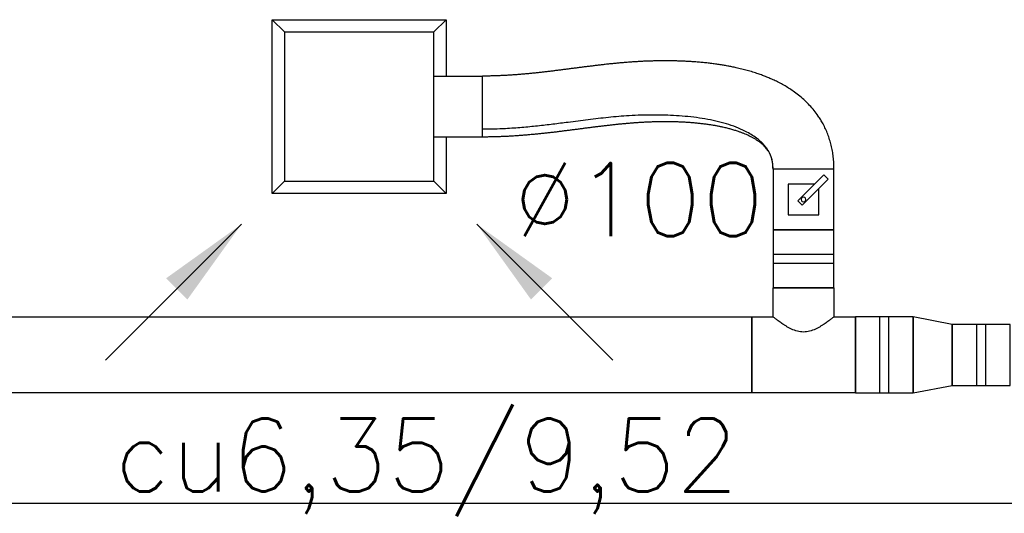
# Model space of a CAD drawing. Header units: millimetres. Extents: x 295542 to 440356, y 17772 to 133669.
# Tile 54 of 73: x 319527 to 321142, y 47408 to 48218. Entities that reach past the tile are written whole.
import ezdxf

# ---------------------------------------------------------------- set-up
doc = ezdxf.new("R2010")
doc.units = ezdxf.units.MM
doc.linetypes.add('Ciągłe', pattern=[0])
for name, color, linetype in [('0_freon', 50, 'Ciągłe'), ('FLUID-W5', 7, 'Continuous'), ('FLUID-W5-120-ARRGR', 7, 'Continuous'), ('FLUID-W5-120-DIM', 7, 'Continuous')]:
    doc.layers.add(name, color=color, linetype=linetype)
doc.styles.add('FDBES', font='simplex.shx')
doc.linetypes.add('ZIGZAG', pattern='A,0.0001,-0.2,[131,ltypeshp.shx,S=0.2,R=0,X=-0.2,Y=0],-0.4,[131,ltypeshp.shx,S=0.2,R=180,X=0.2,Y=0],-0.2', length=0.8001)
doc.dimstyles.new('FDBES', dxfattribs={"dimscale": 50, "dimtxt": 4, "dimasz": 2.5, "dimexe": 0.8, "dimexo": 2, "dimgap": 1, "dimtad": 1, "dimdsep": 46, "dimtxsty": 'FDBES', "dimcen": 2.5, "dimclrd": 4, "dimclre": 5, "dimadec": 0, "dimazin": 0, "dimtfac": 1, "dimtmove": 0, "dimatfit": 3, "dimfxl": 1, "dimarcsym": 0})

# ---------------------------------------------------------------- blocks, each defined once
blk = doc.blocks.new('*U502')
at = {"color": 0, "linetype": 'ByBlock', "lineweight": -2}
for p, q in [((900, 0, -62.5), (-900, 0, -62.5)), ((-900, 0, 62.5), (900, 0, 62.5))]:
    blk.add_line(p, q, dxfattribs=at)
at = {"color": 1, "linetype": 'Continuous', "lineweight": -2}
blk.add_line((900, 0, -62.5), (900, 0, 62.5), dxfattribs=at)
blk = doc.blocks.new('*U524')
at = {"color": 0, "linetype": 'ByBlock', "lineweight": -2}
for p, q in [((-142.5, 142.5), (-122.5, 122.5)), ((-142.5, 142.5), (-142.5, -142.5)), ((142.5, 142.5), (-142.5, 142.5)), ((142.5, 142.5), (122.5, 122.5)), ((142.5, -142.5), (142.5, 142.5)), ((-122.5, 122.5), (122.5, 122.5)), ((-122.5, 122.5), (-122.5, -122.5)), ((122.5, 122.5), (122.5, -122.5)), ((-142.5, -142.5), (-122.5, -122.5)), ((122.5, -122.5), (-122.5, -122.5)), ((-50, -122.5), (-50, -202.5)), ((50, -202.5), (50, -122.5)), ((122.5, -122.5), (142.5, -142.5)), ((-142.5, -142.5), (-50, -142.5)), ((50, -142.5), (142.5, -142.5)), ((50, -202.5), (-50, -202.5))]:
    blk.add_line(p, q, dxfattribs=at)
blk = doc.blocks.new('*U525')
at = {"color": 1, "linetype": 'Continuous', "lineweight": -2}
for p, q in [((50, 110), (-50, 110)), ((-85, 62.5), (-85, -62.5)), ((85, -62.5), (85, 62.5))]:
    blk.add_line(p, q, dxfattribs=at)
at = {"color": 0, "linetype": 'ByBlock', "lineweight": -2}
for p, q in [((-50, 62.5), (-50, 110)), ((50, 110), (50, 62.5)), ((-85, 62.5), (-50, 62.5)), ((50, 62.5), (85, 62.5)), ((85, -62.5), (-85, -62.5))]:
    blk.add_line(p, q, dxfattribs=at)
at = {"color": 1, "linetype": 'Continuous', "lineweight": -3}
for points, knots in [([(0, 37.5), (-1.7, 37.5), (-3.4, 37.6), (-6.8, 38.1), (-8.4, 38.4), (-13.4, 39.7), (-16.5, 40.9), (-21.1, 43), (-22.5, 43.7), (-25.4, 45.3), (-26.8, 46.1), (-29.4, 47.7), (-30.7, 48.4), (-33.1, 50), (-34.3, 50.8), (-36.4, 52.3), (-37.4, 53), (-39.4, 54.4), (-40.4, 55.1), (-42.2, 56.4), (-43, 57.1), (-44.6, 58.3), (-45.3, 58.8), (-46.6, 59.9), (-47.2, 60.3), (-48.2, 61.1), (-48.7, 61.4), (-49.3, 62), (-49.6, 62.2), (-49.9, 62.4), (-50, 62.5), (-50, 62.5)], [0, 0, 0, 0, 5.126835, 5.126835, 10.25367, 10.25367, 20.507339, 20.507339, 25.634174, 25.634174, 30.761009, 30.761009, 35.887843, 35.887843, 41.014678, 41.014678, 45.982059, 45.982059, 50.94944, 50.94944, 55.916822, 55.916822, 60.884203, 60.884203, 65.851584, 65.851584, 70.818965, 70.818965, 75.786346, 75.786346, 80.753728, 80.753728, 80.753728, 80.753728]), ([(50, 62.5), (50, 62.5), (49.9, 62.4), (49.6, 62.2), (49.3, 62), (48.7, 61.4), (48.2, 61.1), (47.2, 60.3), (46.6, 59.9), (45.3, 58.8), (44.6, 58.3), (43, 57.1), (42.2, 56.4), (40.4, 55.1), (39.4, 54.4), (37.4, 53), (36.4, 52.3), (34.3, 50.8), (33.1, 50), (30.7, 48.4), (29.4, 47.7), (26.8, 46.1), (25.4, 45.3), (22.5, 43.7), (21.1, 43), (16.5, 40.9), (13.4, 39.7), (8.4, 38.4), (6.8, 38.1), (3.4, 37.6), (1.7, 37.5), (0, 37.5)], [242.261183, 242.261183, 242.261183, 242.261183, 247.228564, 247.228564, 252.195945, 252.195945, 257.163326, 257.163326, 262.130707, 262.130707, 267.098089, 267.098089, 272.06547, 272.06547, 277.032851, 277.032851, 282.000232, 282.000232, 287.127067, 287.127067, 292.253902, 292.253902, 297.380736, 297.380736, 302.507571, 302.507571, 312.761241, 312.761241, 317.888075, 317.888075, 323.01491, 323.01491, 323.01491, 323.01491])]:
    blk.add_open_spline(points, degree=3, knots=knots, dxfattribs=at)
blk = doc.blocks.new('*U526')
at = {"color": 1, "linetype": 'Continuous', "lineweight": -2}
for p, q in [((-32, 62.5), (-32, 0)), ((32, 0), (32, 50)), ((-32, 0), (-32, -62.5)), ((32, -50), (32, 0))]:
    blk.add_line(p, q, dxfattribs=at)
at = {"color": 0, "linetype": 'ByBlock', "lineweight": -2}
for p, q in [((32, 50), (-32, 62.5)), ((-32, -62.5), (32, -50))]:
    blk.add_line(p, q, dxfattribs=at)
blk = doc.blocks.new('*U527')
at = {"color": 1, "linetype": 'Continuous', "lineweight": -2}
for p, q in [((-47.5, 62.5), (-47.5, 0)), ((47.5, 0), (47.5, 62.5)), ((-47.5, 0), (-47.5, -62.5)), ((47.5, -62.5), (47.5, 0))]:
    blk.add_line(p, q, dxfattribs=at)
at = {"color": 0, "linetype": 'ByBlock', "lineweight": -2}
for p, q in [((47.5, 62.5), (-47.5, 62.5)), ((-47.5, -62.5), (47.5, -62.5))]:
    blk.add_line(p, q, dxfattribs=at)
at = {"color": 1, "linetype": 'Continuous', "lineweight": -3}
for p, q in [((-7.5, -62.5), (-7.5, 62.5)), ((7.5, -62.5), (7.5, 62.5))]:
    blk.add_line(p, q, dxfattribs=at)
blk = doc.blocks.new('*U528')
at = {"color": 1, "linetype": 'Continuous', "lineweight": -2}
for p, q in [((-50, 50), (-50, 0)), ((50, 0), (50, 50)), ((-50, 0), (-50, -50)), ((50, -50), (50, 0))]:
    blk.add_line(p, q, dxfattribs=at)
at = {"color": 0, "linetype": 'ByBlock', "lineweight": -2}
for p, q in [((50, 50), (-50, 50)), ((25, 25), (-25, 25)), ((-25, 25), (-25, -25)), ((25, -17.9), (25, 25)), ((-9.2, 2.1), (-2.1, 9.2)), ((33.2, -40.3), (-9.2, 2.1)), ((-2.1, 9.2), (40.3, -33.2)), ((-25, -25), (17.9, -25)), ((40.3, -33.2), (33.2, -40.3)), ((-50, -50), (50, -50))]:
    blk.add_line(p, q, dxfattribs=at)
for major_axis in [(4, 0), (4, 0), (-4, 0), (-4, 0)]:
    blk.add_ellipse((0, 0), major_axis=major_axis, ratio=1, start_param=0, end_param=3.141593, dxfattribs=at)
blk = doc.blocks.new('*U529')
at = {"color": 1, "linetype": 'Continuous', "lineweight": -2}
for p, q in [((-47.5, 50), (-47.5, 0)), ((47.5, 0), (47.5, 50)), ((-47.5, 0), (-47.5, -50)), ((47.5, -50), (47.5, 0))]:
    blk.add_line(p, q, dxfattribs=at)
at = {"color": 0, "linetype": 'ByBlock', "lineweight": -2}
for p, q in [((47.5, 50), (-47.5, 50)), ((-47.5, -50), (47.5, -50))]:
    blk.add_line(p, q, dxfattribs=at)
at = {"color": 1, "linetype": 'Continuous', "lineweight": -3}
for p, q in [((-7.5, -50), (-7.5, 50)), ((7.5, -50), (7.5, 50))]:
    blk.add_line(p, q, dxfattribs=at)
blk = doc.blocks.new('*U531')
at = {"color": 1, "linetype": 'Continuous', "lineweight": -2}
for p, q in [((-47.5, 50), (-47.5, 0)), ((47.5, 0), (47.5, 50)), ((-47.5, 0), (-47.5, -50)), ((47.5, -50), (47.5, 0))]:
    blk.add_line(p, q, dxfattribs=at)
at = {"color": 0, "linetype": 'ByBlock', "lineweight": -2}
for p, q in [((47.5, 50), (-47.5, 50)), ((-47.5, -50), (47.5, -50))]:
    blk.add_line(p, q, dxfattribs=at)
at = {"color": 1, "linetype": 'Continuous', "lineweight": -3}
for p, q in [((-7.5, -50), (-7.5, 50)), ((7.5, -50), (7.5, 50))]:
    blk.add_line(p, q, dxfattribs=at)
blk = doc.blocks.new('*U560')
at = {"color": 1, "linetype": 'Continuous', "lineweight": -2}
for p, q in [((0, 37.3), (0, 50)), ((0, -37.3), (0, 37.3)), ((0, -50), (0, -37.3)), ((576.2, -102.5), (476.2, -102.5))]:
    blk.add_line(p, q, dxfattribs=at)
at = {"color": 1, "linetype": 'ZIGZAG', "lineweight": -2, "ltscale": 50}
for points, knots in [([(576.2, -102.5), (576.2, -99.2), (576.1, -92.5), (575.2, -82.7), (573.8, -73), (571.8, -63.6), (569.2, -54.4), (566.1, -45.4), (562.5, -36.8), (558.6, -29), (554.5, -21.9), (549.7, -14.5), (543.7, -6.4), (536.4, 2), (528.6, 9.8), (520.2, 17.1), (511.9, 23.5), (503.7, 29.1), (495.9, 33.9), (487.9, 38.3), (480.2, 42.2), (472.8, 45.5), (465.9, 48.5), (458.9, 51.2), (451.3, 53.9), (442.9, 56.6), (433.9, 59.2), (424.9, 61.6), (416.5, 63.6), (408.8, 65.2), (401.9, 66.5), (395, 67.7), (387.6, 68.9), (379.9, 70), (371.9, 71), (363.8, 71.9), (355.8, 72.7), (347.8, 73.3), (339.9, 73.8), (332, 74.3), (324.1, 74.6), (316.3, 74.8), (308.5, 75), (300.8, 75), (293.2, 75), (285.8, 74.9), (278.4, 74.7), (271.2, 74.5), (264, 74.2), (256.8, 73.8), (249.6, 73.4), (242.5, 72.9), (235.5, 72.3), (228.6, 71.8), (221.6, 71.1), (214.8, 70.5), (208, 69.8), (201.2, 69.1), (194.5, 68.3), (187.8, 67.5), (181.2, 66.7), (174.6, 65.9), (168, 65.1), (161.5, 64.3), (155, 63.4), (148.5, 62.6), (142.1, 61.8), (135.7, 60.9), (129.2, 60.1), (122.9, 59.3), (116.5, 58.5), (110.1, 57.7), (103.7, 56.9), (97.4, 56.2), (91, 55.5), (84.7, 54.8), (78.3, 54.2), (71.9, 53.6), (65.5, 53), (59.1, 52.5), (52.7, 52), (46.2, 51.5), (39.7, 51.1), (33.2, 50.8), (26.6, 50.5), (20, 50.3), (13.4, 50.1), (6.7, 50), (2.2, 50), (0, 50)], [0, 0, 0, 0, 0.998459, 1.985541, 2.96386, 3.935183, 4.900919, 5.86214, 6.819655, 7.773747, 8.561506, 9.347482, 10.538711, 11.72739, 12.914645, 14.101779, 15.342726, 16.378416, 17.417226, 18.459772, 19.50667, 20.378, 21.252769, 22.130947, 23.012499, 24.12432, 25.240831, 26.361332, 27.485047, 28.337072, 29.189915, 30.043073, 30.896031, 31.885014, 32.871979, 33.855898, 34.835715, 35.810341, 36.778642, 37.739433, 38.69154, 39.64334, 40.583782, 41.512595, 42.430056, 43.318117, 44.195597, 45.062631, 45.91944, 46.774781, 47.62001, 48.45521, 49.28056, 50.096247, 50.902425, 51.699286, 52.486986, 53.265737, 54.03574, 54.79718, 55.550287, 56.295284, 57.032408, 57.761902, 58.484044, 59.199095, 59.907363, 60.609151, 61.304783, 61.994606, 62.678987, 63.358327, 64.033006, 64.703468, 65.370149, 66.033538, 66.694128, 67.352425, 68.008981, 68.664361, 69.319153, 69.973964, 70.629429, 71.286193, 71.944936, 72.606324, 73.271078, 73.93991, 74.613543, 74.613543, 74.613543, 74.613543]), ([(476.2, -102.5), (476.2, -101.7), (476.2, -101), (476.2, -99), (476.1, -97.8), (475.9, -94.8), (475.7, -93.1), (475.1, -89.8), (474.8, -88.2), (474.2, -85.9), (473.8, -84.4), (472.9, -81.5), (472, -79.3), (470.7, -76.5), (469.3, -73.7), (466.7, -69.6), (464.2, -66.1), (461.8, -63.3), (459.3, -60.5), (455.8, -57.1), (450.2, -52.4), (442.9, -47.3), (432.5, -41.2), (419.6, -35.2), (404, -29.6), (387.1, -24.8), (369.3, -21), (350.9, -18.1), (332, -16), (313, -14.7), (298.9, -14.1), (288, -14), (269.6, -13.8), (241.5, -14.8), (206.1, -17.8), (172.9, -21.6), (142.8, -25.6), (115.3, -29.1), (90.1, -32.1), (64.4, -34.6), (40.6, -36.3), (19.1, -37.1), (6.4, -37.3), (0, -37.3)], [0, 0, 0, 0, 3.751896, 3.751896, 10.005057, 10.005057, 20.010114, 20.010114, 30.015171, 30.015171, 35.0177, 40.020229, 50.025286, 50.025286, 60.030343, 70.0354, 80.040457, 85.042986, 90.045514, 100.050572, 110.055629, 125.063214, 140.0708, 160.080914, 180.091029, 200.101143, 220.111257, 240.121372, 260.131486, 280.1416, 300.151715, 305.154243, 315.1593, 360.182057, 400.202286, 440.222515, 480.242743, 510.257915, 540.273086, 570.288258, 600.303429, 620.313543, 640.323658, 640.323658, 640.323658, 640.323658]), ([(476.2, -102.5), (476.2, -101), (476.2, -98.3), (475.8, -94.3), (475.3, -90.6), (474.6, -87.3), (473.7, -84.2), (472.7, -81.3), (471.6, -78.6), (470.4, -76.2), (469.1, -74.1), (467.6, -71.7), (465.6, -69), (463, -66.1), (460.1, -63.2), (456.8, -60.2), (453.2, -57.5), (449.3, -54.9), (445.4, -52.5), (441.2, -50.1), (436.9, -48), (432.6, -46), (428.4, -44.3), (424, -42.6), (419.1, -40.8), (413.5, -39), (407.2, -37.2), (400.8, -35.5), (394.7, -34), (389, -32.8), (383.7, -31.8), (378.4, -30.9), (372.7, -30), (366.6, -29.1), (360.1, -28.3), (353.6, -27.6), (347.1, -26.9), (340.4, -26.4), (333.8, -26), (327.2, -25.6), (320.5, -25.3), (313.9, -25.1), (307.2, -25), (300.6, -25), (294.1, -25), (287.7, -25.1), (281.3, -25.2), (275, -25.5), (268.7, -25.7), (262.4, -26.1), (256, -26.4), (249.7, -26.9), (243.5, -27.3), (237.2, -27.9), (230.9, -28.4), (224.6, -29), (218.4, -29.7), (212.1, -30.3), (205.8, -31.1), (199.5, -31.8), (193.2, -32.5), (186.9, -33.3), (180.6, -34.1), (174.2, -34.9), (167.8, -35.7), (161.4, -36.6), (154.9, -37.4), (148.4, -38.3), (141.9, -39.1), (135.4, -39.9), (128.8, -40.8), (122.1, -41.6), (115.4, -42.4), (108.7, -43.2), (101.9, -43.9), (95, -44.6), (88.1, -45.3), (81.1, -46), (74.1, -46.6), (67, -47.2), (59.8, -47.8), (52.6, -48.3), (45.3, -48.7), (37.9, -49.1), (30.5, -49.4), (23, -49.7), (15.4, -49.9), (7.7, -50), (2.6, -50), (0, -50)], [0, 0, 0, 0, 0.431642, 0.831151, 1.205621, 1.562975, 1.911152, 2.25778, 2.61009, 2.973431, 3.286117, 3.611828, 4.135111, 4.696407, 5.298426, 5.942496, 6.660534, 7.293457, 7.957735, 8.652181, 9.375744, 9.996537, 10.635464, 11.291519, 11.963769, 12.829342, 13.716742, 14.623723, 15.54813, 16.258149, 16.975857, 17.700332, 18.43057, 19.283939, 20.14222, 21.003828, 21.867196, 22.730805, 23.593069, 24.452449, 25.307377, 26.164876, 27.014624, 27.855147, 28.686469, 29.492547, 30.290437, 31.080452, 31.862984, 32.646148, 33.422327, 34.19178, 34.95485, 35.711868, 36.463155, 37.209046, 37.949871, 38.685957, 39.417636, 40.145234, 40.869107, 41.589596, 42.307035, 43.021764, 43.734143, 44.444521, 45.153271, 45.860741, 46.567326, 47.273373, 47.979263, 48.685398, 49.392173, 50.099971, 50.809192, 51.520264, 52.233583, 52.949575, 53.668678, 54.391322, 55.117947, 55.848996, 56.584917, 57.326162, 58.073209, 58.826507, 59.586551, 60.353806, 61.128765, 61.128765, 61.128765, 61.128765])]:
    blk.add_open_spline(points, degree=3, knots=knots, dxfattribs=at)
blk = doc.blocks.new('*U84')
at = {"color": 1}
blk.add_leader([(0, 0), (22.27, -22.27)], dimstyle='FDBES', override={"dimscale": 6, "dimclrd": 1}, dxfattribs=at)
blk.add_leader([(0, 0), (22.27, -22.27)], dimstyle='FDBES', override={"dimscale": 6, "dimclrd": 1}, dxfattribs=at)
blk.add_leader([(0, 0), (22.27, -22.27)], dimstyle='FDBES', override={"dimscale": 6, "dimclrd": 1}, dxfattribs=at)
blk.add_leader([(0, 0), (22.27, -22.27)], dimstyle='FDBES', override={"dimscale": 6, "dimclrd": 1}, dxfattribs=at)
blk.add_leader([(0, 0), (22.27, -22.27)], dimstyle='FDBES', override={"dimscale": 6, "dimclrd": 1}, dxfattribs=at)
blk.add_leader([(0, 0), (22.27, -22.27)], dimstyle='FDBES', override={"dimscale": 6, "dimclrd": 1}, dxfattribs=at)
blk.add_leader([(0, 0), (22.27, -22.27)], dimstyle='FDBES', override={"dimscale": 6, "dimclrd": 1}, dxfattribs=at)
blk.add_leader([(0, 0), (22.27, -22.27)], dimstyle='FDBES', override={"dimscale": 6, "dimclrd": 1}, dxfattribs=at)
blk.add_leader([(0, 0), (22.27, -22.27)], dimstyle='FDBES', override={"dimscale": 6, "dimclrd": 1}, dxfattribs=at)
blk.add_leader([(0, 0), (22.27, -22.27)], dimstyle='FDBES', override={"dimscale": 6, "dimclrd": 1}, dxfattribs=at)
blk.add_leader([(0, 0), (22.27, -22.27)], dimstyle='FDBES', override={"dimscale": 6, "dimclrd": 1}, dxfattribs=at)
blk.add_leader([(0, 0), (22.27, -22.27)], dimstyle='FDBES', override={"dimscale": 6, "dimclrd": 1}, dxfattribs=at)
blk.add_leader([(0, 0), (22.27, -22.27)], dimstyle='FDBES', override={"dimscale": 6, "dimclrd": 1}, dxfattribs=at)
blk.add_leader([(0, 0), (22.27, -22.27)], dimstyle='FDBES', override={"dimscale": 6, "dimclrd": 1}, dxfattribs=at)
blk.add_leader([(0, 0), (22.27, -22.27)], dimstyle='FDBES', override={"dimscale": 6, "dimclrd": 1}, dxfattribs=at)
blk.add_leader([(0, 0), (22.27, -22.27)], dimstyle='FDBES', override={"dimscale": 6, "dimclrd": 1}, dxfattribs=at)
blk.add_leader([(0, 0), (22.27, -22.27)], dimstyle='FDBES', override={"dimscale": 6, "dimclrd": 1}, dxfattribs=at)
blk.add_leader([(0, 0), (22.27, -22.27)], dimstyle='FDBES', override={"dimscale": 6, "dimclrd": 1}, dxfattribs=at)
blk.add_leader([(0, 0), (22.27, -22.27)], dimstyle='FDBES', override={"dimscale": 6, "dimclrd": 1}, dxfattribs=at)
blk.add_leader([(0, 0), (22.27, -22.27)], dimstyle='FDBES', override={"dimscale": 6, "dimclrd": 1}, dxfattribs=at)
blk.add_leader([(0, 0), (22.27, -22.27)], dimstyle='FDBES', override={"dimscale": 6, "dimclrd": 1}, dxfattribs=at)
blk.add_leader([(0, 0), (22.27, -22.27)], dimstyle='FDBES', override={"dimscale": 6, "dimclrd": 1}, dxfattribs=at)
blk.add_leader([(0, 0), (22.27, -22.27)], dimstyle='FDBES', override={"dimscale": 6, "dimclrd": 1}, dxfattribs=at)
blk.add_leader([(0, 0), (22.27, -22.27)], dimstyle='FDBES', override={"dimscale": 6, "dimclrd": 1}, dxfattribs=at)
blk.add_leader([(0, 0), (22.27, -22.27)], dimstyle='FDBES', override={"dimscale": 6, "dimclrd": 1}, dxfattribs=at)
blk.add_leader([(0, 0), (22.27, -22.27)], dimstyle='FDBES', override={"dimscale": 6, "dimclrd": 1}, dxfattribs=at)
blk.add_leader([(0, 0), (22.27, -22.27)], dimstyle='FDBES', override={"dimscale": 6, "dimclrd": 1}, dxfattribs=at)
blk.add_leader([(0, 0), (22.27, -22.27)], dimstyle='FDBES', override={"dimscale": 6, "dimclrd": 1}, dxfattribs=at)
blk.add_leader([(0, 0), (22.27, -22.27)], dimstyle='FDBES', override={"dimscale": 6, "dimclrd": 1}, dxfattribs=at)
blk.add_leader([(0, 0), (22.27, -22.27)], dimstyle='FDBES', override={"dimscale": 6, "dimclrd": 1}, dxfattribs=at)
blk.add_leader([(0, 0), (22.27, -22.27)], dimstyle='FDBES', override={"dimscale": 6, "dimclrd": 1}, dxfattribs=at)
blk.add_leader([(0, 0), (22.27, -22.27)], dimstyle='FDBES', override={"dimscale": 6, "dimclrd": 1}, dxfattribs=at)
blk.add_leader([(0, 0), (22.27, -22.27)], dimstyle='FDBES', override={"dimscale": 6, "dimclrd": 1}, dxfattribs=at)
blk.add_leader([(0, 0), (22.27, -22.27)], dimstyle='FDBES', override={"dimscale": 6, "dimclrd": 1}, dxfattribs=at)
blk = doc.blocks.new('*U86')
at = {"color": 1}
blk.add_leader([(0, 0), (22.27, 22.27)], dimstyle='FDBES', override={"dimscale": 6, "dimclrd": 1}, dxfattribs=at)
blk.add_leader([(0, 0), (22.27, 22.27)], dimstyle='FDBES', override={"dimscale": 6, "dimclrd": 1}, dxfattribs=at)
blk.add_leader([(0, 0), (22.27, 22.27)], dimstyle='FDBES', override={"dimscale": 6, "dimclrd": 1}, dxfattribs=at)
blk.add_leader([(0, 0), (22.27, 22.27)], dimstyle='FDBES', override={"dimscale": 6, "dimclrd": 1}, dxfattribs=at)
blk.add_leader([(0, 0), (22.27, 22.27)], dimstyle='FDBES', override={"dimscale": 6, "dimclrd": 1}, dxfattribs=at)
blk.add_leader([(0, 0), (22.27, 22.27)], dimstyle='FDBES', override={"dimscale": 6, "dimclrd": 1}, dxfattribs=at)
blk.add_leader([(0, 0), (22.27, 22.27)], dimstyle='FDBES', override={"dimscale": 6, "dimclrd": 1}, dxfattribs=at)
blk.add_leader([(0, 0), (22.27, 22.27)], dimstyle='FDBES', override={"dimscale": 6, "dimclrd": 1}, dxfattribs=at)
blk.add_leader([(0, 0), (22.27, 22.27)], dimstyle='FDBES', override={"dimscale": 6, "dimclrd": 1}, dxfattribs=at)
blk.add_leader([(0, 0), (22.27, 22.27)], dimstyle='FDBES', override={"dimscale": 6, "dimclrd": 1}, dxfattribs=at)
blk.add_leader([(0, 0), (22.27, 22.27)], dimstyle='FDBES', override={"dimscale": 6, "dimclrd": 1}, dxfattribs=at)
blk.add_leader([(0, 0), (22.27, 22.27)], dimstyle='FDBES', override={"dimscale": 6, "dimclrd": 1}, dxfattribs=at)
blk.add_leader([(0, 0), (22.27, 22.27)], dimstyle='FDBES', override={"dimscale": 6, "dimclrd": 1}, dxfattribs=at)
blk.add_leader([(0, 0), (22.27, 22.27)], dimstyle='FDBES', override={"dimscale": 6, "dimclrd": 1}, dxfattribs=at)
blk.add_leader([(0, 0), (22.27, 22.27)], dimstyle='FDBES', override={"dimscale": 6, "dimclrd": 1}, dxfattribs=at)
blk.add_leader([(0, 0), (22.27, 22.27)], dimstyle='FDBES', override={"dimscale": 6, "dimclrd": 1}, dxfattribs=at)
blk.add_leader([(0, 0), (22.27, 22.27)], dimstyle='FDBES', override={"dimscale": 6, "dimclrd": 1}, dxfattribs=at)
blk.add_leader([(0, 0), (22.27, 22.27)], dimstyle='FDBES', override={"dimscale": 6, "dimclrd": 1}, dxfattribs=at)
blk.add_leader([(0, 0), (22.27, 22.27)], dimstyle='FDBES', override={"dimscale": 6, "dimclrd": 1}, dxfattribs=at)
blk.add_leader([(0, 0), (22.27, 22.27)], dimstyle='FDBES', override={"dimscale": 6, "dimclrd": 1}, dxfattribs=at)
blk.add_leader([(0, 0), (22.27, 22.27)], dimstyle='FDBES', override={"dimscale": 6, "dimclrd": 1}, dxfattribs=at)
blk.add_leader([(0, 0), (22.27, 22.27)], dimstyle='FDBES', override={"dimscale": 6, "dimclrd": 1}, dxfattribs=at)
blk.add_leader([(0, 0), (22.27, 22.27)], dimstyle='FDBES', override={"dimscale": 6, "dimclrd": 1}, dxfattribs=at)
blk.add_leader([(0, 0), (22.27, 22.27)], dimstyle='FDBES', override={"dimscale": 6, "dimclrd": 1}, dxfattribs=at)
blk.add_leader([(0, 0), (22.27, 22.27)], dimstyle='FDBES', override={"dimscale": 6, "dimclrd": 1}, dxfattribs=at)
blk.add_leader([(0, 0), (22.27, 22.27)], dimstyle='FDBES', override={"dimscale": 6, "dimclrd": 1}, dxfattribs=at)
blk.add_leader([(0, 0), (22.27, 22.27)], dimstyle='FDBES', override={"dimscale": 6, "dimclrd": 1}, dxfattribs=at)
blk.add_leader([(0, 0), (22.27, 22.27)], dimstyle='FDBES', override={"dimscale": 6, "dimclrd": 1}, dxfattribs=at)
blk.add_leader([(0, 0), (22.27, 22.27)], dimstyle='FDBES', override={"dimscale": 6, "dimclrd": 1}, dxfattribs=at)
blk.add_leader([(0, 0), (22.27, 22.27)], dimstyle='FDBES', override={"dimscale": 6, "dimclrd": 1}, dxfattribs=at)
blk.add_leader([(0, 0), (22.27, 22.27)], dimstyle='FDBES', override={"dimscale": 6, "dimclrd": 1}, dxfattribs=at)
blk.add_leader([(0, 0), (22.27, 22.27)], dimstyle='FDBES', override={"dimscale": 6, "dimclrd": 1}, dxfattribs=at)
blk.add_leader([(0, 0), (22.27, 22.27)], dimstyle='FDBES', override={"dimscale": 6, "dimclrd": 1}, dxfattribs=at)
blk.add_leader([(0, 0), (22.27, 22.27)], dimstyle='FDBES', override={"dimscale": 6, "dimclrd": 1}, dxfattribs=at)

msp = doc.modelspace()

# ---------------------------------------------------------------- linework, layer by layer
at = {"layer": '0_freon'}
msp.add_line((321393.371, 47423.78), (318603.74, 47423.78), dxfattribs=at)

# ---------------------------------------------------------------- block references
at = {"layer": 'FLUID-W5', "color": 1, "linetype": 'Continuous', "extrusion": (1.83697e-16, 1.22465e-16, -1), "rotation": 270}
msp.add_blockref('*U524', (-320083.457, 48075.156, -3340), dxfattribs=at)
at = {"layer": 'FLUID-W5', "color": 1, "linetype": 'Continuous'}
msp.add_blockref('*U560', (320285.957, 48075.156, 3440), dxfattribs=at)
for name, p, rotation in [('*U528', (320812.195, 47922.667, 3740), 90), ('*U529', (320812.195, 47825.167, 3740), 90), ('*U525', (320812.195, 47667.667, 3740), 360), ('*U527', (320944.695, 47667.667, 3740), 360), ('*U526', (321024.195, 47667.667, 3740), 360), ('*U531', (321103.695, 47667.667, 3740), 360)]:
    msp.add_blockref(name, p, dxfattribs=dict(at, rotation=rotation))
at = {"layer": 'FLUID-W5', "color": 1, "linetype": 'Continuous', "extrusion": (9.95799e-17, 1, 4.28626e-16), "rotation": 180}
msp.add_blockref('*U502', (-319827.195, 3740, 47667.667), dxfattribs=at)
at = {"layer": 'FLUID-W5-120-ARRGR', "xscale": 10, "yscale": 10, "zscale": 10, "rotation": 270}
for name, p in [('*U84', (319890.247, 47881.945, 3315)), ('*U86', (320276.668, 47881.945, 3315))]:
    msp.add_blockref(name, p, dxfattribs=at)

# ---------------------------------------------------------------- texts
at = {"layer": '0_freon', "insert": (320193.967, 47483.308), "char_height": 120, "attachment_point": 5, "line_spacing_factor": 1.1, "style": 'FDBES'}
msp.add_mtext('cu6,35/9,52', dxfattribs=at)
at = {"layer": 'FLUID-W5-120-DIM', "color": 3, "insert": (320542.195, 47922.667, 3740), "char_height": 120, "attachment_point": 5, "style": 'FDBES'}
msp.add_mtext('∅100\\P', dxfattribs=at)

doc.saveas('drawing.dxf')
